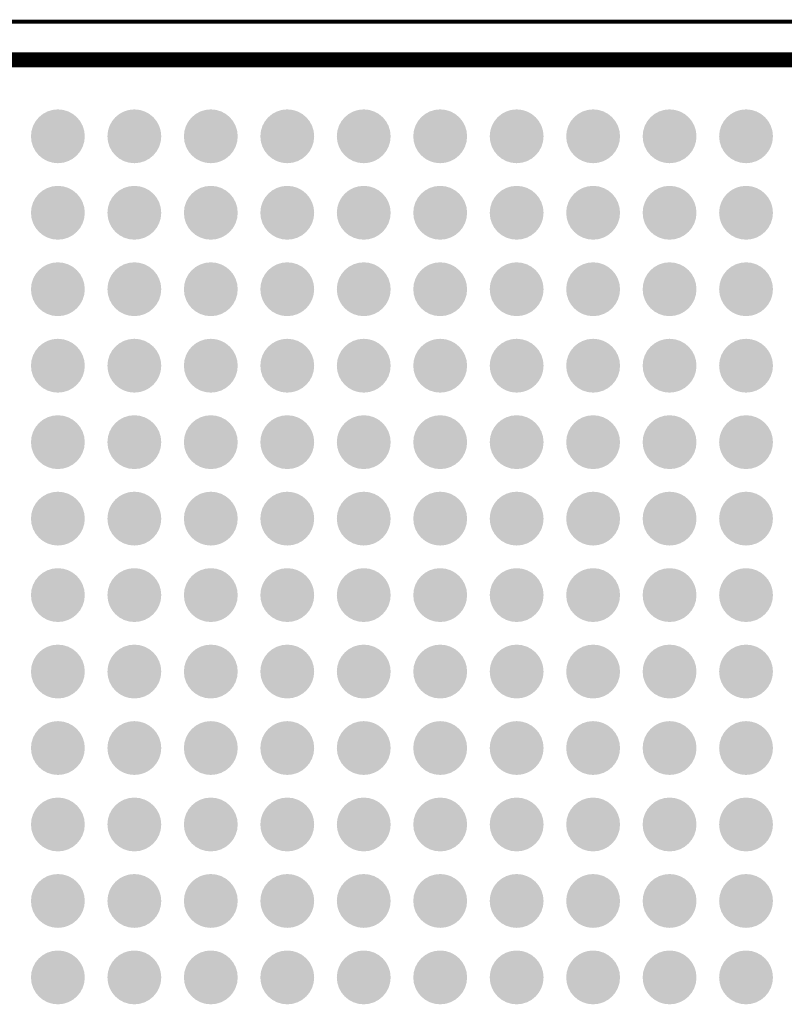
# Model space of a CAD drawing. Header units: inches. Extents: x -0.1 to 65.1, y -0.1 to 95.6.
# Tile 9 of 15: x 27.1 to 37.1, y 50.8 to 63.6. Entities that reach past the tile are written whole.
import ezdxf

# ---------------------------------------------------------------- set-up
doc = ezdxf.new("R2010")
doc.units = ezdxf.units.IN
for name, color, linetype in [('Mechanical 13', 56, 'Continuous'), ('Mechanical 15', 56, 'Continuous'), ('Top Overlay', 2, 'Continuous'), ('Top Paste', 8, 'Continuous'), ('Top Solder', 216, 'Continuous')]:
    doc.layers.add(name, color=color, linetype=linetype)

# ---------------------------------------------------------------- blocks, each defined once
blk = doc.blocks.new('FFG676_2')
at = {"layer": 'Top Paste'}
h = blk.add_hatch(color=8, dxfattribs=at)
edge = h.paths.add_edge_path()
edge.add_arc((-12.5, 3.5), 0.25, 0, 360)
h = blk.add_hatch(color=8, dxfattribs=at)
edge = h.paths.add_edge_path()
edge.add_arc((-11.5, 3.5), 0.25, 0, 360)
h = blk.add_hatch(color=8, dxfattribs=at)
edge = h.paths.add_edge_path()
edge.add_arc((-10.5, 3.5), 0.25, 0, 360)
h = blk.add_hatch(color=8, dxfattribs=at)
edge = h.paths.add_edge_path()
edge.add_arc((-9.5, 3.5), 0.25, 0, 360)
h = blk.add_hatch(color=8, dxfattribs=at)
edge = h.paths.add_edge_path()
edge.add_arc((-8.5, 3.5), 0.25, 0, 360)
h = blk.add_hatch(color=8, dxfattribs=at)
edge = h.paths.add_edge_path()
edge.add_arc((-7.5, 3.5), 0.25, 0, 360)
h = blk.add_hatch(color=8, dxfattribs=at)
edge = h.paths.add_edge_path()
edge.add_arc((-6.5, 3.5), 0.25, 0, 360)
h = blk.add_hatch(color=8, dxfattribs=at)
edge = h.paths.add_edge_path()
edge.add_arc((-5.5, 3.5), 0.25, 0, 360)
h = blk.add_hatch(color=8, dxfattribs=at)
edge = h.paths.add_edge_path()
edge.add_arc((-4.5, 3.5), 0.25, 0, 360)
h = blk.add_hatch(color=8, dxfattribs=at)
edge = h.paths.add_edge_path()
edge.add_arc((-3.5, 3.5), 0.25, 0, 360)
h = blk.add_hatch(color=8, dxfattribs=at)
edge = h.paths.add_edge_path()
edge.add_arc((-2.5, 3.5), 0.25, 0, 360)
h = blk.add_hatch(color=8, dxfattribs=at)
edge = h.paths.add_edge_path()
edge.add_arc((-1.5, 3.5), 0.25, 0, 360)
h = blk.add_hatch(color=8, dxfattribs=at)
edge = h.paths.add_edge_path()
edge.add_arc((-12.5, 2.5), 0.25, 0, 360)
h = blk.add_hatch(color=8, dxfattribs=at)
edge = h.paths.add_edge_path()
edge.add_arc((-11.5, 2.5), 0.25, 0, 360)
h = blk.add_hatch(color=8, dxfattribs=at)
edge = h.paths.add_edge_path()
edge.add_arc((-10.5, 2.5), 0.25, 0, 360)
h = blk.add_hatch(color=8, dxfattribs=at)
edge = h.paths.add_edge_path()
edge.add_arc((-9.5, 2.5), 0.25, 0, 360)
h = blk.add_hatch(color=8, dxfattribs=at)
edge = h.paths.add_edge_path()
edge.add_arc((-8.5, 2.5), 0.25, 0, 360)
h = blk.add_hatch(color=8, dxfattribs=at)
edge = h.paths.add_edge_path()
edge.add_arc((-7.5, 2.5), 0.25, 0, 360)
h = blk.add_hatch(color=8, dxfattribs=at)
edge = h.paths.add_edge_path()
edge.add_arc((-6.5, 2.5), 0.25, 0, 360)
h = blk.add_hatch(color=8, dxfattribs=at)
edge = h.paths.add_edge_path()
edge.add_arc((-5.5, 2.5), 0.25, 0, 360)
h = blk.add_hatch(color=8, dxfattribs=at)
edge = h.paths.add_edge_path()
edge.add_arc((-4.5, 2.5), 0.25, 0, 360)
h = blk.add_hatch(color=8, dxfattribs=at)
edge = h.paths.add_edge_path()
edge.add_arc((-3.5, 2.5), 0.25, 0, 360)
h = blk.add_hatch(color=8, dxfattribs=at)
edge = h.paths.add_edge_path()
edge.add_arc((-2.5, 2.5), 0.25, 0, 360)
h = blk.add_hatch(color=8, dxfattribs=at)
edge = h.paths.add_edge_path()
edge.add_arc((-1.5, 2.5), 0.25, 0, 360)
h = blk.add_hatch(color=8, dxfattribs=at)
edge = h.paths.add_edge_path()
edge.add_arc((-12.5, 1.5), 0.25, 0, 360)
h = blk.add_hatch(color=8, dxfattribs=at)
edge = h.paths.add_edge_path()
edge.add_arc((-11.5, 1.5), 0.25, 0, 360)
h = blk.add_hatch(color=8, dxfattribs=at)
edge = h.paths.add_edge_path()
edge.add_arc((-10.5, 1.5), 0.25, 0, 360)
h = blk.add_hatch(color=8, dxfattribs=at)
edge = h.paths.add_edge_path()
edge.add_arc((-9.5, 1.5), 0.25, 0, 360)
h = blk.add_hatch(color=8, dxfattribs=at)
edge = h.paths.add_edge_path()
edge.add_arc((-8.5, 1.5), 0.25, 0, 360)
h = blk.add_hatch(color=8, dxfattribs=at)
edge = h.paths.add_edge_path()
edge.add_arc((-7.5, 1.5), 0.25, 0, 360)
h = blk.add_hatch(color=8, dxfattribs=at)
edge = h.paths.add_edge_path()
edge.add_arc((-6.5, 1.5), 0.25, 0, 360)
h = blk.add_hatch(color=8, dxfattribs=at)
edge = h.paths.add_edge_path()
edge.add_arc((-5.5, 1.5), 0.25, 0, 360)
h = blk.add_hatch(color=8, dxfattribs=at)
edge = h.paths.add_edge_path()
edge.add_arc((-4.5, 1.5), 0.25, 0, 360)
h = blk.add_hatch(color=8, dxfattribs=at)
edge = h.paths.add_edge_path()
edge.add_arc((-3.5, 1.5), 0.25, 0, 360)
h = blk.add_hatch(color=8, dxfattribs=at)
edge = h.paths.add_edge_path()
edge.add_arc((-2.5, 1.5), 0.25, 0, 360)
h = blk.add_hatch(color=8, dxfattribs=at)
edge = h.paths.add_edge_path()
edge.add_arc((-1.5, 1.5), 0.25, 0, 360)
h = blk.add_hatch(color=8, dxfattribs=at)
edge = h.paths.add_edge_path()
edge.add_arc((-12.5, 0.5), 0.25, 0, 360)
h = blk.add_hatch(color=8, dxfattribs=at)
edge = h.paths.add_edge_path()
edge.add_arc((-11.5, 0.5), 0.25, 0, 360)
h = blk.add_hatch(color=8, dxfattribs=at)
edge = h.paths.add_edge_path()
edge.add_arc((-10.5, 0.5), 0.25, 0, 360)
h = blk.add_hatch(color=8, dxfattribs=at)
edge = h.paths.add_edge_path()
edge.add_arc((-9.5, 0.5), 0.25, 0, 360)
h = blk.add_hatch(color=8, dxfattribs=at)
edge = h.paths.add_edge_path()
edge.add_arc((-8.5, 0.5), 0.25, 0, 360)
h = blk.add_hatch(color=8, dxfattribs=at)
edge = h.paths.add_edge_path()
edge.add_arc((-7.5, 0.5), 0.25, 0, 360)
h = blk.add_hatch(color=8, dxfattribs=at)
edge = h.paths.add_edge_path()
edge.add_arc((-6.5, 0.5), 0.25, 0, 360)
h = blk.add_hatch(color=8, dxfattribs=at)
edge = h.paths.add_edge_path()
edge.add_arc((-5.5, 0.5), 0.25, 0, 360)
h = blk.add_hatch(color=8, dxfattribs=at)
edge = h.paths.add_edge_path()
edge.add_arc((-4.5, 0.5), 0.25, 0, 360)
h = blk.add_hatch(color=8, dxfattribs=at)
edge = h.paths.add_edge_path()
edge.add_arc((-3.5, 0.5), 0.25, 0, 360)
h = blk.add_hatch(color=8, dxfattribs=at)
edge = h.paths.add_edge_path()
edge.add_arc((-2.5, 0.5), 0.25, 0, 360)
h = blk.add_hatch(color=8, dxfattribs=at)
edge = h.paths.add_edge_path()
edge.add_arc((-1.5, 0.5), 0.25, 0, 360)
h = blk.add_hatch(color=8, dxfattribs=at)
edge = h.paths.add_edge_path()
edge.add_arc((-12.5, -0.5), 0.25, 0, 360)
h = blk.add_hatch(color=8, dxfattribs=at)
edge = h.paths.add_edge_path()
edge.add_arc((-11.5, -0.5), 0.25, 0, 360)
h = blk.add_hatch(color=8, dxfattribs=at)
edge = h.paths.add_edge_path()
edge.add_arc((-10.5, -0.5), 0.25, 0, 360)
h = blk.add_hatch(color=8, dxfattribs=at)
edge = h.paths.add_edge_path()
edge.add_arc((-9.5, -0.5), 0.25, 0, 360)
h = blk.add_hatch(color=8, dxfattribs=at)
edge = h.paths.add_edge_path()
edge.add_arc((-8.5, -0.5), 0.25, 0, 360)
h = blk.add_hatch(color=8, dxfattribs=at)
edge = h.paths.add_edge_path()
edge.add_arc((-7.5, -0.5), 0.25, 0, 360)
h = blk.add_hatch(color=8, dxfattribs=at)
edge = h.paths.add_edge_path()
edge.add_arc((-6.5, -0.5), 0.25, 0, 360)
h = blk.add_hatch(color=8, dxfattribs=at)
edge = h.paths.add_edge_path()
edge.add_arc((-5.5, -0.5), 0.25, 0, 360)
h = blk.add_hatch(color=8, dxfattribs=at)
edge = h.paths.add_edge_path()
edge.add_arc((-4.5, -0.5), 0.25, 0, 360)
h = blk.add_hatch(color=8, dxfattribs=at)
edge = h.paths.add_edge_path()
edge.add_arc((-3.5, -0.5), 0.25, 0, 360)
h = blk.add_hatch(color=8, dxfattribs=at)
edge = h.paths.add_edge_path()
edge.add_arc((-2.5, -0.5), 0.25, 0, 360)
h = blk.add_hatch(color=8, dxfattribs=at)
edge = h.paths.add_edge_path()
edge.add_arc((-1.5, -0.5), 0.25, 0, 360)
h = blk.add_hatch(color=8, dxfattribs=at)
edge = h.paths.add_edge_path()
edge.add_arc((-12.5, -1.5), 0.25, 0, 360)
h = blk.add_hatch(color=8, dxfattribs=at)
edge = h.paths.add_edge_path()
edge.add_arc((-11.5, -1.5), 0.25, 0, 360)
h = blk.add_hatch(color=8, dxfattribs=at)
edge = h.paths.add_edge_path()
edge.add_arc((-10.5, -1.5), 0.25, 0, 360)
h = blk.add_hatch(color=8, dxfattribs=at)
edge = h.paths.add_edge_path()
edge.add_arc((-9.5, -1.5), 0.25, 0, 360)
h = blk.add_hatch(color=8, dxfattribs=at)
edge = h.paths.add_edge_path()
edge.add_arc((-8.5, -1.5), 0.25, 0, 360)
h = blk.add_hatch(color=8, dxfattribs=at)
edge = h.paths.add_edge_path()
edge.add_arc((-7.5, -1.5), 0.25, 0, 360)
h = blk.add_hatch(color=8, dxfattribs=at)
edge = h.paths.add_edge_path()
edge.add_arc((-6.5, -1.5), 0.25, 0, 360)
h = blk.add_hatch(color=8, dxfattribs=at)
edge = h.paths.add_edge_path()
edge.add_arc((-5.5, -1.5), 0.25, 0, 360)
h = blk.add_hatch(color=8, dxfattribs=at)
edge = h.paths.add_edge_path()
edge.add_arc((-4.5, -1.5), 0.25, 0, 360)
h = blk.add_hatch(color=8, dxfattribs=at)
edge = h.paths.add_edge_path()
edge.add_arc((-3.5, -1.5), 0.25, 0, 360)
h = blk.add_hatch(color=8, dxfattribs=at)
edge = h.paths.add_edge_path()
edge.add_arc((-2.5, -1.5), 0.25, 0, 360)
h = blk.add_hatch(color=8, dxfattribs=at)
edge = h.paths.add_edge_path()
edge.add_arc((-1.5, -1.5), 0.25, 0, 360)
h = blk.add_hatch(color=8, dxfattribs=at)
edge = h.paths.add_edge_path()
edge.add_arc((-12.5, -2.5), 0.25, 0, 360)
h = blk.add_hatch(color=8, dxfattribs=at)
edge = h.paths.add_edge_path()
edge.add_arc((-11.5, -2.5), 0.25, 0, 360)
h = blk.add_hatch(color=8, dxfattribs=at)
edge = h.paths.add_edge_path()
edge.add_arc((-10.5, -2.5), 0.25, 0, 360)
h = blk.add_hatch(color=8, dxfattribs=at)
edge = h.paths.add_edge_path()
edge.add_arc((-9.5, -2.5), 0.25, 0, 360)
h = blk.add_hatch(color=8, dxfattribs=at)
edge = h.paths.add_edge_path()
edge.add_arc((-8.5, -2.5), 0.25, 0, 360)
h = blk.add_hatch(color=8, dxfattribs=at)
edge = h.paths.add_edge_path()
edge.add_arc((-7.5, -2.5), 0.25, 0, 360)
h = blk.add_hatch(color=8, dxfattribs=at)
edge = h.paths.add_edge_path()
edge.add_arc((-6.5, -2.5), 0.25, 0, 360)
h = blk.add_hatch(color=8, dxfattribs=at)
edge = h.paths.add_edge_path()
edge.add_arc((-5.5, -2.5), 0.25, 0, 360)
h = blk.add_hatch(color=8, dxfattribs=at)
edge = h.paths.add_edge_path()
edge.add_arc((-4.5, -2.5), 0.25, 0, 360)
h = blk.add_hatch(color=8, dxfattribs=at)
edge = h.paths.add_edge_path()
edge.add_arc((-3.5, -2.5), 0.25, 0, 360)
h = blk.add_hatch(color=8, dxfattribs=at)
edge = h.paths.add_edge_path()
edge.add_arc((-2.5, -2.5), 0.25, 0, 360)
h = blk.add_hatch(color=8, dxfattribs=at)
edge = h.paths.add_edge_path()
edge.add_arc((-1.5, -2.5), 0.25, 0, 360)
h = blk.add_hatch(color=8, dxfattribs=at)
edge = h.paths.add_edge_path()
edge.add_arc((-12.5, -3.5), 0.25, 0, 360)
h = blk.add_hatch(color=8, dxfattribs=at)
edge = h.paths.add_edge_path()
edge.add_arc((-11.5, -3.5), 0.25, 0, 360)
h = blk.add_hatch(color=8, dxfattribs=at)
edge = h.paths.add_edge_path()
edge.add_arc((-10.5, -3.5), 0.25, 0, 360)
h = blk.add_hatch(color=8, dxfattribs=at)
edge = h.paths.add_edge_path()
edge.add_arc((-9.5, -3.5), 0.25, 0, 360)
h = blk.add_hatch(color=8, dxfattribs=at)
edge = h.paths.add_edge_path()
edge.add_arc((-8.5, -3.5), 0.25, 0, 360)
h = blk.add_hatch(color=8, dxfattribs=at)
edge = h.paths.add_edge_path()
edge.add_arc((-7.5, -3.5), 0.25, 0, 360)
h = blk.add_hatch(color=8, dxfattribs=at)
edge = h.paths.add_edge_path()
edge.add_arc((-6.5, -3.5), 0.25, 0, 360)
h = blk.add_hatch(color=8, dxfattribs=at)
edge = h.paths.add_edge_path()
edge.add_arc((-5.5, -3.5), 0.25, 0, 360)
h = blk.add_hatch(color=8, dxfattribs=at)
edge = h.paths.add_edge_path()
edge.add_arc((-4.5, -3.5), 0.25, 0, 360)
h = blk.add_hatch(color=8, dxfattribs=at)
edge = h.paths.add_edge_path()
edge.add_arc((-3.5, -3.5), 0.25, 0, 360)
h = blk.add_hatch(color=8, dxfattribs=at)
edge = h.paths.add_edge_path()
edge.add_arc((-2.5, -3.5), 0.25, 0, 360)
h = blk.add_hatch(color=8, dxfattribs=at)
edge = h.paths.add_edge_path()
edge.add_arc((-1.5, -3.5), 0.25, 0, 360)
h = blk.add_hatch(color=8, dxfattribs=at)
edge = h.paths.add_edge_path()
edge.add_arc((-12.5, -4.5), 0.25, 0, 360)
h = blk.add_hatch(color=8, dxfattribs=at)
edge = h.paths.add_edge_path()
edge.add_arc((-11.5, -4.5), 0.25, 0, 360)
h = blk.add_hatch(color=8, dxfattribs=at)
edge = h.paths.add_edge_path()
edge.add_arc((-10.5, -4.5), 0.25, 0, 360)
h = blk.add_hatch(color=8, dxfattribs=at)
edge = h.paths.add_edge_path()
edge.add_arc((-9.5, -4.5), 0.25, 0, 360)
h = blk.add_hatch(color=8, dxfattribs=at)
edge = h.paths.add_edge_path()
edge.add_arc((-8.5, -4.5), 0.25, 0, 360)
h = blk.add_hatch(color=8, dxfattribs=at)
edge = h.paths.add_edge_path()
edge.add_arc((-7.5, -4.5), 0.25, 0, 360)
h = blk.add_hatch(color=8, dxfattribs=at)
edge = h.paths.add_edge_path()
edge.add_arc((-6.5, -4.5), 0.25, 0, 360)
h = blk.add_hatch(color=8, dxfattribs=at)
edge = h.paths.add_edge_path()
edge.add_arc((-5.5, -4.5), 0.25, 0, 360)
h = blk.add_hatch(color=8, dxfattribs=at)
edge = h.paths.add_edge_path()
edge.add_arc((-4.5, -4.5), 0.25, 0, 360)
h = blk.add_hatch(color=8, dxfattribs=at)
edge = h.paths.add_edge_path()
edge.add_arc((-3.5, -4.5), 0.25, 0, 360)
h = blk.add_hatch(color=8, dxfattribs=at)
edge = h.paths.add_edge_path()
edge.add_arc((-2.5, -4.5), 0.25, 0, 360)
h = blk.add_hatch(color=8, dxfattribs=at)
edge = h.paths.add_edge_path()
edge.add_arc((-1.5, -4.5), 0.25, 0, 360)
h = blk.add_hatch(color=8, dxfattribs=at)
edge = h.paths.add_edge_path()
edge.add_arc((-12.5, -5.5), 0.25, 0, 360)
h = blk.add_hatch(color=8, dxfattribs=at)
edge = h.paths.add_edge_path()
edge.add_arc((-11.5, -5.5), 0.25, 0, 360)
h = blk.add_hatch(color=8, dxfattribs=at)
edge = h.paths.add_edge_path()
edge.add_arc((-10.5, -5.5), 0.25, 0, 360)
h = blk.add_hatch(color=8, dxfattribs=at)
edge = h.paths.add_edge_path()
edge.add_arc((-9.5, -5.5), 0.25, 0, 360)
h = blk.add_hatch(color=8, dxfattribs=at)
edge = h.paths.add_edge_path()
edge.add_arc((-8.5, -5.5), 0.25, 0, 360)
h = blk.add_hatch(color=8, dxfattribs=at)
edge = h.paths.add_edge_path()
edge.add_arc((-7.5, -5.5), 0.25, 0, 360)
h = blk.add_hatch(color=8, dxfattribs=at)
edge = h.paths.add_edge_path()
edge.add_arc((-6.5, -5.5), 0.25, 0, 360)
h = blk.add_hatch(color=8, dxfattribs=at)
edge = h.paths.add_edge_path()
edge.add_arc((-5.5, -5.5), 0.25, 0, 360)
h = blk.add_hatch(color=8, dxfattribs=at)
edge = h.paths.add_edge_path()
edge.add_arc((-4.5, -5.5), 0.25, 0, 360)
h = blk.add_hatch(color=8, dxfattribs=at)
edge = h.paths.add_edge_path()
edge.add_arc((-3.5, -5.5), 0.25, 0, 360)
h = blk.add_hatch(color=8, dxfattribs=at)
edge = h.paths.add_edge_path()
edge.add_arc((-2.5, -5.5), 0.25, 0, 360)
h = blk.add_hatch(color=8, dxfattribs=at)
edge = h.paths.add_edge_path()
edge.add_arc((-1.5, -5.5), 0.25, 0, 360)
at = {"layer": 'Top Solder'}
h = blk.add_hatch(color=216, dxfattribs=at)
edge = h.paths.add_edge_path()
edge.add_arc((-12.5, 3.5), 0.352, 0, 360)
h = blk.add_hatch(color=216, dxfattribs=at)
edge = h.paths.add_edge_path()
edge.add_arc((-11.5, 3.5), 0.352, 0, 360)
h = blk.add_hatch(color=216, dxfattribs=at)
edge = h.paths.add_edge_path()
edge.add_arc((-10.5, 3.5), 0.352, 0, 360)
h = blk.add_hatch(color=216, dxfattribs=at)
edge = h.paths.add_edge_path()
edge.add_arc((-9.5, 3.5), 0.352, 0, 360)
h = blk.add_hatch(color=216, dxfattribs=at)
edge = h.paths.add_edge_path()
edge.add_arc((-8.5, 3.5), 0.352, 0, 360)
h = blk.add_hatch(color=216, dxfattribs=at)
edge = h.paths.add_edge_path()
edge.add_arc((-7.5, 3.5), 0.352, 0, 360)
h = blk.add_hatch(color=216, dxfattribs=at)
edge = h.paths.add_edge_path()
edge.add_arc((-6.5, 3.5), 0.352, 0, 360)
h = blk.add_hatch(color=216, dxfattribs=at)
edge = h.paths.add_edge_path()
edge.add_arc((-5.5, 3.5), 0.352, 0, 360)
h = blk.add_hatch(color=216, dxfattribs=at)
edge = h.paths.add_edge_path()
edge.add_arc((-4.5, 3.5), 0.352, 0, 360)
h = blk.add_hatch(color=216, dxfattribs=at)
edge = h.paths.add_edge_path()
edge.add_arc((-3.5, 3.5), 0.352, 0, 360)
h = blk.add_hatch(color=216, dxfattribs=at)
edge = h.paths.add_edge_path()
edge.add_arc((-2.5, 3.5), 0.352, 0, 360)
h = blk.add_hatch(color=216, dxfattribs=at)
edge = h.paths.add_edge_path()
edge.add_arc((-1.5, 3.5), 0.352, 0, 360)
h = blk.add_hatch(color=216, dxfattribs=at)
edge = h.paths.add_edge_path()
edge.add_arc((-12.5, 2.5), 0.352, 0, 360)
h = blk.add_hatch(color=216, dxfattribs=at)
edge = h.paths.add_edge_path()
edge.add_arc((-11.5, 2.5), 0.352, 0, 360)
h = blk.add_hatch(color=216, dxfattribs=at)
edge = h.paths.add_edge_path()
edge.add_arc((-10.5, 2.5), 0.352, 0, 360)
h = blk.add_hatch(color=216, dxfattribs=at)
edge = h.paths.add_edge_path()
edge.add_arc((-9.5, 2.5), 0.352, 0, 360)
h = blk.add_hatch(color=216, dxfattribs=at)
edge = h.paths.add_edge_path()
edge.add_arc((-8.5, 2.5), 0.352, 0, 360)
h = blk.add_hatch(color=216, dxfattribs=at)
edge = h.paths.add_edge_path()
edge.add_arc((-7.5, 2.5), 0.352, 0, 360)
h = blk.add_hatch(color=216, dxfattribs=at)
edge = h.paths.add_edge_path()
edge.add_arc((-6.5, 2.5), 0.352, 0, 360)
h = blk.add_hatch(color=216, dxfattribs=at)
edge = h.paths.add_edge_path()
edge.add_arc((-5.5, 2.5), 0.352, 0, 360)
h = blk.add_hatch(color=216, dxfattribs=at)
edge = h.paths.add_edge_path()
edge.add_arc((-4.5, 2.5), 0.352, 0, 360)
h = blk.add_hatch(color=216, dxfattribs=at)
edge = h.paths.add_edge_path()
edge.add_arc((-3.5, 2.5), 0.352, 0, 360)
h = blk.add_hatch(color=216, dxfattribs=at)
edge = h.paths.add_edge_path()
edge.add_arc((-2.5, 2.5), 0.352, 0, 360)
h = blk.add_hatch(color=216, dxfattribs=at)
edge = h.paths.add_edge_path()
edge.add_arc((-1.5, 2.5), 0.352, 0, 360)
h = blk.add_hatch(color=216, dxfattribs=at)
edge = h.paths.add_edge_path()
edge.add_arc((-12.5, 1.5), 0.352, 0, 360)
h = blk.add_hatch(color=216, dxfattribs=at)
edge = h.paths.add_edge_path()
edge.add_arc((-11.5, 1.5), 0.352, 0, 360)
h = blk.add_hatch(color=216, dxfattribs=at)
edge = h.paths.add_edge_path()
edge.add_arc((-10.5, 1.5), 0.352, 0, 360)
h = blk.add_hatch(color=216, dxfattribs=at)
edge = h.paths.add_edge_path()
edge.add_arc((-9.5, 1.5), 0.352, 0, 360)
h = blk.add_hatch(color=216, dxfattribs=at)
edge = h.paths.add_edge_path()
edge.add_arc((-8.5, 1.5), 0.352, 0, 360)
h = blk.add_hatch(color=216, dxfattribs=at)
edge = h.paths.add_edge_path()
edge.add_arc((-7.5, 1.5), 0.352, 0, 360)
h = blk.add_hatch(color=216, dxfattribs=at)
edge = h.paths.add_edge_path()
edge.add_arc((-6.5, 1.5), 0.352, 0, 360)
h = blk.add_hatch(color=216, dxfattribs=at)
edge = h.paths.add_edge_path()
edge.add_arc((-5.5, 1.5), 0.352, 0, 360)
h = blk.add_hatch(color=216, dxfattribs=at)
edge = h.paths.add_edge_path()
edge.add_arc((-4.5, 1.5), 0.352, 0, 360)
h = blk.add_hatch(color=216, dxfattribs=at)
edge = h.paths.add_edge_path()
edge.add_arc((-3.5, 1.5), 0.352, 0, 360)
h = blk.add_hatch(color=216, dxfattribs=at)
edge = h.paths.add_edge_path()
edge.add_arc((-2.5, 1.5), 0.352, 0, 360)
h = blk.add_hatch(color=216, dxfattribs=at)
edge = h.paths.add_edge_path()
edge.add_arc((-1.5, 1.5), 0.352, 0, 360)
h = blk.add_hatch(color=216, dxfattribs=at)
edge = h.paths.add_edge_path()
edge.add_arc((-12.5, 0.5), 0.352, 0, 360)
h = blk.add_hatch(color=216, dxfattribs=at)
edge = h.paths.add_edge_path()
edge.add_arc((-11.5, 0.5), 0.352, 0, 360)
h = blk.add_hatch(color=216, dxfattribs=at)
edge = h.paths.add_edge_path()
edge.add_arc((-10.5, 0.5), 0.352, 0, 360)
h = blk.add_hatch(color=216, dxfattribs=at)
edge = h.paths.add_edge_path()
edge.add_arc((-9.5, 0.5), 0.352, 0, 360)
h = blk.add_hatch(color=216, dxfattribs=at)
edge = h.paths.add_edge_path()
edge.add_arc((-8.5, 0.5), 0.352, 0, 360)
h = blk.add_hatch(color=216, dxfattribs=at)
edge = h.paths.add_edge_path()
edge.add_arc((-7.5, 0.5), 0.352, 0, 360)
h = blk.add_hatch(color=216, dxfattribs=at)
edge = h.paths.add_edge_path()
edge.add_arc((-6.5, 0.5), 0.352, 0, 360)
h = blk.add_hatch(color=216, dxfattribs=at)
edge = h.paths.add_edge_path()
edge.add_arc((-5.5, 0.5), 0.352, 0, 360)
h = blk.add_hatch(color=216, dxfattribs=at)
edge = h.paths.add_edge_path()
edge.add_arc((-4.5, 0.5), 0.352, 0, 360)
h = blk.add_hatch(color=216, dxfattribs=at)
edge = h.paths.add_edge_path()
edge.add_arc((-3.5, 0.5), 0.352, 0, 360)
h = blk.add_hatch(color=216, dxfattribs=at)
edge = h.paths.add_edge_path()
edge.add_arc((-2.5, 0.5), 0.352, 0, 360)
h = blk.add_hatch(color=216, dxfattribs=at)
edge = h.paths.add_edge_path()
edge.add_arc((-1.5, 0.5), 0.352, 0, 360)
h = blk.add_hatch(color=216, dxfattribs=at)
edge = h.paths.add_edge_path()
edge.add_arc((-12.5, -0.5), 0.352, 0, 360)
h = blk.add_hatch(color=216, dxfattribs=at)
edge = h.paths.add_edge_path()
edge.add_arc((-11.5, -0.5), 0.352, 0, 360)
h = blk.add_hatch(color=216, dxfattribs=at)
edge = h.paths.add_edge_path()
edge.add_arc((-10.5, -0.5), 0.352, 0, 360)
h = blk.add_hatch(color=216, dxfattribs=at)
edge = h.paths.add_edge_path()
edge.add_arc((-9.5, -0.5), 0.352, 0, 360)
h = blk.add_hatch(color=216, dxfattribs=at)
edge = h.paths.add_edge_path()
edge.add_arc((-8.5, -0.5), 0.352, 0, 360)
h = blk.add_hatch(color=216, dxfattribs=at)
edge = h.paths.add_edge_path()
edge.add_arc((-7.5, -0.5), 0.352, 0, 360)
h = blk.add_hatch(color=216, dxfattribs=at)
edge = h.paths.add_edge_path()
edge.add_arc((-6.5, -0.5), 0.352, 0, 360)
h = blk.add_hatch(color=216, dxfattribs=at)
edge = h.paths.add_edge_path()
edge.add_arc((-5.5, -0.5), 0.352, 0, 360)
h = blk.add_hatch(color=216, dxfattribs=at)
edge = h.paths.add_edge_path()
edge.add_arc((-4.5, -0.5), 0.352, 0, 360)
h = blk.add_hatch(color=216, dxfattribs=at)
edge = h.paths.add_edge_path()
edge.add_arc((-3.5, -0.5), 0.352, 0, 360)
h = blk.add_hatch(color=216, dxfattribs=at)
edge = h.paths.add_edge_path()
edge.add_arc((-2.5, -0.5), 0.352, 0, 360)
h = blk.add_hatch(color=216, dxfattribs=at)
edge = h.paths.add_edge_path()
edge.add_arc((-1.5, -0.5), 0.352, 0, 360)
h = blk.add_hatch(color=216, dxfattribs=at)
edge = h.paths.add_edge_path()
edge.add_arc((-12.5, -1.5), 0.352, 0, 360)
h = blk.add_hatch(color=216, dxfattribs=at)
edge = h.paths.add_edge_path()
edge.add_arc((-11.5, -1.5), 0.352, 0, 360)
h = blk.add_hatch(color=216, dxfattribs=at)
edge = h.paths.add_edge_path()
edge.add_arc((-10.5, -1.5), 0.352, 0, 360)
h = blk.add_hatch(color=216, dxfattribs=at)
edge = h.paths.add_edge_path()
edge.add_arc((-9.5, -1.5), 0.352, 0, 360)
h = blk.add_hatch(color=216, dxfattribs=at)
edge = h.paths.add_edge_path()
edge.add_arc((-8.5, -1.5), 0.352, 0, 360)
h = blk.add_hatch(color=216, dxfattribs=at)
edge = h.paths.add_edge_path()
edge.add_arc((-7.5, -1.5), 0.352, 0, 360)
h = blk.add_hatch(color=216, dxfattribs=at)
edge = h.paths.add_edge_path()
edge.add_arc((-6.5, -1.5), 0.352, 0, 360)
h = blk.add_hatch(color=216, dxfattribs=at)
edge = h.paths.add_edge_path()
edge.add_arc((-5.5, -1.5), 0.352, 0, 360)
h = blk.add_hatch(color=216, dxfattribs=at)
edge = h.paths.add_edge_path()
edge.add_arc((-4.5, -1.5), 0.352, 0, 360)
h = blk.add_hatch(color=216, dxfattribs=at)
edge = h.paths.add_edge_path()
edge.add_arc((-3.5, -1.5), 0.352, 0, 360)
h = blk.add_hatch(color=216, dxfattribs=at)
edge = h.paths.add_edge_path()
edge.add_arc((-2.5, -1.5), 0.352, 0, 360)
h = blk.add_hatch(color=216, dxfattribs=at)
edge = h.paths.add_edge_path()
edge.add_arc((-1.5, -1.5), 0.352, 0, 360)
h = blk.add_hatch(color=216, dxfattribs=at)
edge = h.paths.add_edge_path()
edge.add_arc((-12.5, -2.5), 0.352, 0, 360)
h = blk.add_hatch(color=216, dxfattribs=at)
edge = h.paths.add_edge_path()
edge.add_arc((-11.5, -2.5), 0.352, 0, 360)
h = blk.add_hatch(color=216, dxfattribs=at)
edge = h.paths.add_edge_path()
edge.add_arc((-10.5, -2.5), 0.352, 0, 360)
h = blk.add_hatch(color=216, dxfattribs=at)
edge = h.paths.add_edge_path()
edge.add_arc((-9.5, -2.5), 0.352, 0, 360)
h = blk.add_hatch(color=216, dxfattribs=at)
edge = h.paths.add_edge_path()
edge.add_arc((-8.5, -2.5), 0.352, 0, 360)
h = blk.add_hatch(color=216, dxfattribs=at)
edge = h.paths.add_edge_path()
edge.add_arc((-7.5, -2.5), 0.352, 0, 360)
h = blk.add_hatch(color=216, dxfattribs=at)
edge = h.paths.add_edge_path()
edge.add_arc((-6.5, -2.5), 0.352, 0, 360)
h = blk.add_hatch(color=216, dxfattribs=at)
edge = h.paths.add_edge_path()
edge.add_arc((-5.5, -2.5), 0.352, 0, 360)
h = blk.add_hatch(color=216, dxfattribs=at)
edge = h.paths.add_edge_path()
edge.add_arc((-4.5, -2.5), 0.352, 0, 360)
h = blk.add_hatch(color=216, dxfattribs=at)
edge = h.paths.add_edge_path()
edge.add_arc((-3.5, -2.5), 0.352, 0, 360)
h = blk.add_hatch(color=216, dxfattribs=at)
edge = h.paths.add_edge_path()
edge.add_arc((-2.5, -2.5), 0.352, 0, 360)
h = blk.add_hatch(color=216, dxfattribs=at)
edge = h.paths.add_edge_path()
edge.add_arc((-1.5, -2.5), 0.352, 0, 360)
h = blk.add_hatch(color=216, dxfattribs=at)
edge = h.paths.add_edge_path()
edge.add_arc((-12.5, -3.5), 0.352, 0, 360)
h = blk.add_hatch(color=216, dxfattribs=at)
edge = h.paths.add_edge_path()
edge.add_arc((-11.5, -3.5), 0.352, 0, 360)
h = blk.add_hatch(color=216, dxfattribs=at)
edge = h.paths.add_edge_path()
edge.add_arc((-10.5, -3.5), 0.352, 0, 360)
h = blk.add_hatch(color=216, dxfattribs=at)
edge = h.paths.add_edge_path()
edge.add_arc((-9.5, -3.5), 0.352, 0, 360)
h = blk.add_hatch(color=216, dxfattribs=at)
edge = h.paths.add_edge_path()
edge.add_arc((-8.5, -3.5), 0.352, 0, 360)
h = blk.add_hatch(color=216, dxfattribs=at)
edge = h.paths.add_edge_path()
edge.add_arc((-7.5, -3.5), 0.352, 0, 360)
h = blk.add_hatch(color=216, dxfattribs=at)
edge = h.paths.add_edge_path()
edge.add_arc((-6.5, -3.5), 0.352, 0, 360)
h = blk.add_hatch(color=216, dxfattribs=at)
edge = h.paths.add_edge_path()
edge.add_arc((-5.5, -3.5), 0.352, 0, 360)
h = blk.add_hatch(color=216, dxfattribs=at)
edge = h.paths.add_edge_path()
edge.add_arc((-4.5, -3.5), 0.352, 0, 360)
h = blk.add_hatch(color=216, dxfattribs=at)
edge = h.paths.add_edge_path()
edge.add_arc((-3.5, -3.5), 0.352, 0, 360)
h = blk.add_hatch(color=216, dxfattribs=at)
edge = h.paths.add_edge_path()
edge.add_arc((-2.5, -3.5), 0.352, 0, 360)
h = blk.add_hatch(color=216, dxfattribs=at)
edge = h.paths.add_edge_path()
edge.add_arc((-1.5, -3.5), 0.352, 0, 360)
h = blk.add_hatch(color=216, dxfattribs=at)
edge = h.paths.add_edge_path()
edge.add_arc((-12.5, -4.5), 0.352, 0, 360)
h = blk.add_hatch(color=216, dxfattribs=at)
edge = h.paths.add_edge_path()
edge.add_arc((-11.5, -4.5), 0.352, 0, 360)
h = blk.add_hatch(color=216, dxfattribs=at)
edge = h.paths.add_edge_path()
edge.add_arc((-10.5, -4.5), 0.352, 0, 360)
h = blk.add_hatch(color=216, dxfattribs=at)
edge = h.paths.add_edge_path()
edge.add_arc((-9.5, -4.5), 0.352, 0, 360)
h = blk.add_hatch(color=216, dxfattribs=at)
edge = h.paths.add_edge_path()
edge.add_arc((-8.5, -4.5), 0.352, 0, 360)
h = blk.add_hatch(color=216, dxfattribs=at)
edge = h.paths.add_edge_path()
edge.add_arc((-7.5, -4.5), 0.352, 0, 360)
h = blk.add_hatch(color=216, dxfattribs=at)
edge = h.paths.add_edge_path()
edge.add_arc((-6.5, -4.5), 0.352, 0, 360)
h = blk.add_hatch(color=216, dxfattribs=at)
edge = h.paths.add_edge_path()
edge.add_arc((-5.5, -4.5), 0.352, 0, 360)
h = blk.add_hatch(color=216, dxfattribs=at)
edge = h.paths.add_edge_path()
edge.add_arc((-4.5, -4.5), 0.352, 0, 360)
h = blk.add_hatch(color=216, dxfattribs=at)
edge = h.paths.add_edge_path()
edge.add_arc((-3.5, -4.5), 0.352, 0, 360)
h = blk.add_hatch(color=216, dxfattribs=at)
edge = h.paths.add_edge_path()
edge.add_arc((-2.5, -4.5), 0.352, 0, 360)
h = blk.add_hatch(color=216, dxfattribs=at)
edge = h.paths.add_edge_path()
edge.add_arc((-1.5, -4.5), 0.352, 0, 360)
h = blk.add_hatch(color=216, dxfattribs=at)
edge = h.paths.add_edge_path()
edge.add_arc((-12.5, -5.5), 0.352, 0, 360)
h = blk.add_hatch(color=216, dxfattribs=at)
edge = h.paths.add_edge_path()
edge.add_arc((-11.5, -5.5), 0.352, 0, 360)
h = blk.add_hatch(color=216, dxfattribs=at)
edge = h.paths.add_edge_path()
edge.add_arc((-10.5, -5.5), 0.352, 0, 360)
h = blk.add_hatch(color=216, dxfattribs=at)
edge = h.paths.add_edge_path()
edge.add_arc((-9.5, -5.5), 0.352, 0, 360)
h = blk.add_hatch(color=216, dxfattribs=at)
edge = h.paths.add_edge_path()
edge.add_arc((-8.5, -5.5), 0.352, 0, 360)
h = blk.add_hatch(color=216, dxfattribs=at)
edge = h.paths.add_edge_path()
edge.add_arc((-7.5, -5.5), 0.352, 0, 360)
h = blk.add_hatch(color=216, dxfattribs=at)
edge = h.paths.add_edge_path()
edge.add_arc((-6.5, -5.5), 0.352, 0, 360)
h = blk.add_hatch(color=216, dxfattribs=at)
edge = h.paths.add_edge_path()
edge.add_arc((-5.5, -5.5), 0.352, 0, 360)
h = blk.add_hatch(color=216, dxfattribs=at)
edge = h.paths.add_edge_path()
edge.add_arc((-4.5, -5.5), 0.352, 0, 360)
h = blk.add_hatch(color=216, dxfattribs=at)
edge = h.paths.add_edge_path()
edge.add_arc((-3.5, -5.5), 0.352, 0, 360)
h = blk.add_hatch(color=216, dxfattribs=at)
edge = h.paths.add_edge_path()
edge.add_arc((-2.5, -5.5), 0.352, 0, 360)
h = blk.add_hatch(color=216, dxfattribs=at)
edge = h.paths.add_edge_path()
edge.add_arc((-1.5, -5.5), 0.352, 0, 360)
at = {"layer": 'Mechanical 13'}
blk.add_lwpolyline([(-13.5, -13.5, 0.1, 0.1, 0), (-13.5, 13.5, 0.1, 0.1, 0)], format="xyseb", dxfattribs=at)
at = {"layer": 'Mechanical 15'}
blk.add_lwpolyline([(-14, -14, 0.05, 0.05, 0), (-14, 14, 0.05, 0.05, 0)], format="xyseb", dxfattribs=at)
at = {"layer": 'Top Overlay'}
blk.add_lwpolyline([(-13.5, -13.5, 0.2, 0.2, 0), (-13.5, 13.5, 0.2, 0.2, 0)], format="xyseb", dxfattribs=at)

msp = doc.modelspace()

# ---------------------------------------------------------------- block references
at = {"rotation": 270}
msp.add_blockref('FFG676_2', (33.139, 49.618), dxfattribs=at)

doc.saveas('drawing.dxf')
